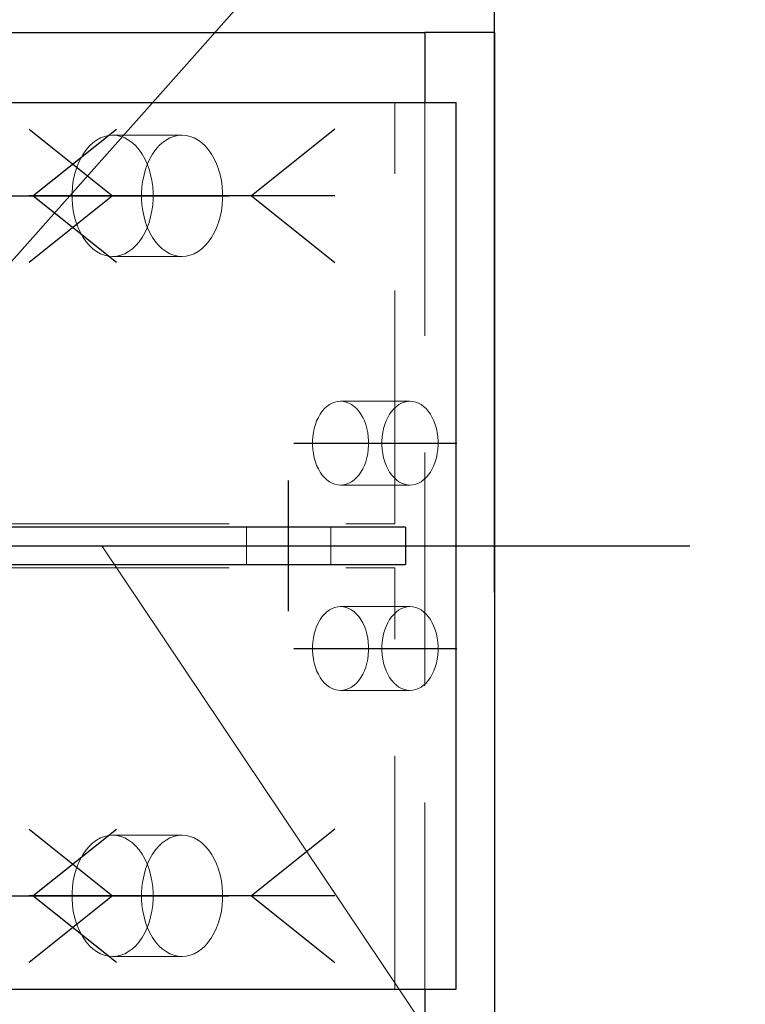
# Model space of a CAD drawing. Header units: millimetres. Extents: x 3528 to 4122, y 12044 to 12491.
# Tile 25 of 58: x 3940 to 3948, y 12072 to 12082. Entities that reach past the tile are written whole.
import ezdxf

# ---------------------------------------------------------------- set-up
doc = ezdxf.new("R2010")
doc.units = ezdxf.units.MM
doc.header["$LTSCALE"] = 10
doc.linetypes.add('HIDDEN', pattern=[0.375, 0.25, -0.125])
doc.linetypes.add('MITTE', pattern=[2, 1.25, -0.25, 0.25, -0.25])
doc.layers.get('Defpoints').update_dxf_attribs({"color": 1})
for name, color, linetype in [('PS_BOLT', 4, 'Continuous'), ('PS_MID', 5, 'MITTE'), ('PS_SHAPE', 3, 'Continuous')]:
    doc.layers.add(name, color=color, linetype=linetype)
for name, color, linetype, lineweight in [('PS_DIM', 4, 'Continuous', 13), ('PS_Hidden', 2, 'HIDDEN', 9), ('PS_Pos', 1, 'Continuous', 15), ('PS_SOLID', 7, 'Continuous', 30)]:
    doc.layers.add(name, color=color, linetype=linetype, lineweight=lineweight)
doc.styles.add('simplex', font='simplex.shx', dxfattribs={"width": 0.75})
doc.dimstyles.new('1_20_GŁ_DS1-LS20', dxfattribs={"dimtxt": 2, "dimasz": 2, "dimexe": 2, "dimexo": 5, "dimgap": 1, "dimtad": 1, "dimjust": 4, "dimdec": 0, "dimlfac": 20, "dimtxsty": 'simplex', "dimblk1": 'NONE', "dimsah": 1, "dimcen": 2, "dimclrd": 256, "dimclre": 256, "dimclrt": 4, "dimadec": 1, "dimazin": 0, "dimtfac": 1, "dimtdec": 0, "dimtmove": 2, "dimatfit": 3, "dimfxl": 1, "dimarcsym": 0})
doc.dimstyles.new('1_20_PRZ', dxfattribs={"dimtxt": 2, "dimasz": 1, "dimexe": 2, "dimexo": 5, "dimgap": 1, "dimtad": 1, "dimdec": 0, "dimlfac": 20, "dimtxsty": 'simplex', "dimblk": 'dimznak', "dimcen": 2, "dimse1": 1, "dimse2": 1, "dimclrd": 256, "dimclrt": 4, "dimadec": 1, "dimazin": 0, "dimtfac": 1, "dimtdec": 0, "dimtix": 1, "dimtmove": 2, "dimatfit": 3, "dimldrblk": 'dim-grot', "dimfxl": 1, "dimarcsym": 0})

# ---------------------------------------------------------------- blocks, each defined once
blk = doc.blocks.new('dimznak')
at = {"color": 0}
for points in [[(0, 2), (0, -2)], [(-2, 0), (2, 0)]]:
    blk.add_lwpolyline(points, dxfattribs=at)
at = {"color": 2}
blk.add_lwpolyline([(1, 1), (-1, -1)], dxfattribs=at)
blk = doc.blocks.new('*D114')
at = {"layer": 'Defpoints', "color": 0, "transparency": 16777216}
for p in [(3937.719, 12073.369), (3954.543, 12073.369), (3940.16, 12071.869)]:
    blk.add_point(p, dxfattribs=at)
at = {"layer": 'PS_DIM', "lineweight": -2, "transparency": 16777216}
for p, q in [((3954.543, 12074.369), (3954.543, 12075.369)), ((3954.543, 12071.869), (3954.543, 12073.369)), ((3954.543, 12070.869), (3954.543, 12069.869))]:
    blk.add_line(p, q, dxfattribs=at)
for p, rotation in [((3954.543, 12073.369), 270), ((3954.543, 12071.869), 90)]:
    blk.add_blockref('dimznak', p, dxfattribs=dict(at, rotation=rotation))
at = {"layer": 'PS_DIM', "color": 4, "transparency": 16777216, "insert": (3952.543, 12070.124), "char_height": 2, "attachment_point": 5, "rotation": 90, "style": 'simplex'}
blk.add_mtext('30', dxfattribs=at)
blk = doc.blocks.new('dim-grot')
blk.add_hatch(color=256).paths.add_polyline_path([(0, 0), (-2, 0.5), (-2, -0.5)])
blk.add_lwpolyline([(0, 0), (-2, 0.5), (-2, -0.5), (0, 0)])
blk = doc.blocks.new('*D115')
at = {"layer": 'Defpoints', "color": 0, "transparency": 16777216}
for p in [(3937.719, 12076.419), (3954.543, 12076.419), (3937.719, 12073.369)]:
    blk.add_point(p, dxfattribs=at)
at = {"layer": 'PS_DIM', "lineweight": -2, "transparency": 16777216}
for p, q in [((3954.543, 12077.419), (3954.543, 12078.419)), ((3954.543, 12073.369), (3954.543, 12076.419)), ((3954.543, 12072.369), (3954.543, 12071.369))]:
    blk.add_line(p, q, dxfattribs=at)
for p, rotation in [((3954.543, 12076.419), 270), ((3954.543, 12073.369), 90)]:
    blk.add_blockref('dimznak', p, dxfattribs=dict(at, rotation=rotation))
at = {"layer": 'PS_DIM', "color": 4, "transparency": 16777216, "insert": (3952.543, 12074.894), "char_height": 2, "attachment_point": 5, "rotation": 90, "style": 'simplex'}
blk.add_mtext('61', dxfattribs=at)
blk = doc.blocks.new('*D116')
at = {"layer": 'Defpoints', "color": 0, "transparency": 16777216}
for p in [(3937.719, 12076.819), (3954.543, 12076.819), (3937.719, 12076.419)]:
    blk.add_point(p, dxfattribs=at)
at = {"layer": 'PS_DIM', "lineweight": -2, "transparency": 16777216}
for p, q in [((3954.543, 12077.819), (3954.543, 12078.819)), ((3954.543, 12076.419), (3954.543, 12076.819)), ((3954.543, 12075.419), (3954.543, 12074.419))]:
    blk.add_line(p, q, dxfattribs=at)
for p, rotation in [((3954.543, 12076.819), 270), ((3954.543, 12076.419), 90)]:
    blk.add_blockref('dimznak', p, dxfattribs=dict(at, rotation=rotation))
at = {"layer": 'PS_DIM', "color": 4, "transparency": 16777216, "insert": (3950.398, 12076.619), "char_height": 2, "attachment_point": 5, "rotation": 90, "style": 'simplex'}
blk.add_mtext('8', dxfattribs=at)
blk = doc.blocks.new('*D117')
at = {"layer": 'Defpoints', "color": 0, "transparency": 16777216}
for p in [(3937.719, 12079.869), (3954.543, 12079.869), (3937.719, 12076.819)]:
    blk.add_point(p, dxfattribs=at)
at = {"layer": 'PS_DIM', "lineweight": -2, "transparency": 16777216}
for p, q in [((3954.543, 12080.869), (3954.543, 12081.869)), ((3954.543, 12076.819), (3954.543, 12079.869)), ((3954.543, 12075.819), (3954.543, 12074.819))]:
    blk.add_line(p, q, dxfattribs=at)
for p, rotation in [((3954.543, 12079.869), 270), ((3954.543, 12076.819), 90)]:
    blk.add_blockref('dimznak', p, dxfattribs=dict(at, rotation=rotation))
at = {"layer": 'PS_DIM', "color": 4, "transparency": 16777216, "insert": (3952.543, 12078.344), "char_height": 2, "attachment_point": 5, "rotation": 90, "style": 'simplex'}
blk.add_mtext('61', dxfattribs=at)
blk = doc.blocks.new('*D118')
at = {"layer": 'Defpoints', "color": 0, "transparency": 16777216}
for p in [(3937.82, 12081.369), (3954.543, 12081.369), (3937.719, 12079.869)]:
    blk.add_point(p, dxfattribs=at)
at = {"layer": 'PS_DIM', "lineweight": -2, "transparency": 16777216}
for p, q in [((3954.543, 12082.369), (3954.543, 12083.369)), ((3954.543, 12079.869), (3954.543, 12081.369)), ((3954.543, 12078.869), (3954.543, 12077.869))]:
    blk.add_line(p, q, dxfattribs=at)
for p, rotation in [((3954.543, 12081.369), 270), ((3954.543, 12079.869), 90)]:
    blk.add_blockref('dimznak', p, dxfattribs=dict(at, rotation=rotation))
at = {"layer": 'PS_DIM', "color": 4, "transparency": 16777216, "insert": (3952.543, 12083.23), "char_height": 2, "attachment_point": 5, "rotation": 90, "style": 'simplex'}
blk.add_mtext('30', dxfattribs=at)
blk = doc.blocks.new('*D151')
at = {"layer": 'Defpoints', "color": 0, "transparency": 16777216}
for p in [(3945.171, 12096.08), (3585.581, 12071.869), (3945.171, 12071.119)]:
    blk.add_point(p, dxfattribs=at)
at = {"layer": 'PS_DIM', "lineweight": -2, "transparency": 16777216}
for p, q in [((3585.581, 12076.869), (3585.581, 12098.08)), ((3945.171, 12076.119), (3945.171, 12098.08)), ((3585.581, 12096.08), (3943.171, 12096.08))]:
    blk.add_line(p, q, dxfattribs=at)
at = {"layer": 'PS_DIM', "transparency": 16777216}
blk.add_solid([(3943.171, 12096.413), (3943.171, 12095.747), (3945.171, 12096.08)], dxfattribs=at)
at = {"layer": 'PS_DIM', "color": 4, "transparency": 16777216, "insert": (3943.151, 12091.846), "char_height": 2, "attachment_point": 5, "rotation": 90, "style": 'simplex'}
blk.add_mtext('14882', dxfattribs=at)
blk = doc.blocks.new('_None')
blk = doc.blocks.new('*X447')
at = {"layer": 'PS_Hidden', "color": 2, "linetype": 'HIDDEN'}
for p, q in [((3944.105, 12076.854), (3944.105, 12081.369)), ((3944.427, 12081.369), (3944.427, 12071.869)), ((3940.955, 12080.99), (3940.997, 12081.006)), ((3940.997, 12081.006), (3941.041, 12081.016)), ((3941.041, 12081.016), (3941.085, 12081.019)), ((3941.085, 12081.019), (3941.129, 12081.016)), ((3941.828, 12081.019), (3941.085, 12081.019)), ((3941.129, 12081.016), (3941.172, 12081.006)), ((3941.172, 12081.006), (3941.215, 12080.99)), ((3941.741, 12081.006), (3941.698, 12080.99)), ((3941.784, 12081.016), (3941.741, 12081.006)), ((3941.828, 12081.019), (3941.784, 12081.016)), ((3941.872, 12081.016), (3941.828, 12081.019)), ((3941.916, 12081.006), (3941.872, 12081.016)), ((3941.958, 12080.99), (3941.916, 12081.006)), ((3940.802, 12080.863), (3940.836, 12080.903)), ((3940.836, 12080.903), (3940.874, 12080.938)), ((3940.874, 12080.938), (3940.913, 12080.967)), ((3940.913, 12080.967), (3940.955, 12080.99)), ((3941.215, 12080.99), (3941.256, 12080.967)), ((3941.256, 12080.967), (3941.296, 12080.938)), ((3941.296, 12080.938), (3941.333, 12080.903)), ((3941.333, 12080.903), (3941.368, 12080.863)), ((3941.58, 12080.903), (3941.545, 12080.863)), ((3941.617, 12080.938), (3941.58, 12080.903)), ((3941.657, 12080.967), (3941.617, 12080.938)), ((3941.698, 12080.99), (3941.657, 12080.967)), ((3942, 12080.967), (3941.958, 12080.99)), ((3942.039, 12080.938), (3942, 12080.967)), ((3942.077, 12080.903), (3942.039, 12080.938)), ((3942.111, 12080.863), (3942.077, 12080.903)), ((3940.741, 12080.767), (3940.77, 12080.817)), ((3940.77, 12080.817), (3940.802, 12080.863)), ((3941.368, 12080.863), (3941.4, 12080.817)), ((3941.4, 12080.817), (3941.428, 12080.767)), ((3941.513, 12080.817), (3941.485, 12080.767)), ((3941.545, 12080.863), (3941.513, 12080.817)), ((3942.143, 12080.817), (3942.111, 12080.863)), ((3942.172, 12080.767), (3942.143, 12080.817)), ((3940.695, 12080.656), (3940.716, 12080.713)), ((3940.716, 12080.713), (3940.741, 12080.767)), ((3941.428, 12080.767), (3941.453, 12080.713)), ((3941.46, 12080.713), (3941.438, 12080.656)), ((3941.453, 12080.713), (3941.475, 12080.656)), ((3941.485, 12080.767), (3941.46, 12080.713)), ((3942.197, 12080.713), (3942.172, 12080.767)), ((3942.218, 12080.656), (3942.197, 12080.713)), ((3940.664, 12080.532), (3940.677, 12080.595)), ((3940.677, 12080.595), (3940.695, 12080.656)), ((3941.421, 12080.595), (3941.408, 12080.532)), ((3941.438, 12080.656), (3941.421, 12080.595)), ((3941.475, 12080.656), (3941.492, 12080.595)), ((3941.492, 12080.595), (3941.505, 12080.532)), ((3942.236, 12080.595), (3942.218, 12080.656)), ((3942.249, 12080.532), (3942.236, 12080.595)), ((3940.655, 12080.468), (3940.664, 12080.532)), ((3941.408, 12080.532), (3941.399, 12080.468)), ((3941.505, 12080.532), (3941.514, 12080.468)), ((3942.258, 12080.468), (3942.249, 12080.532)), ((3940.651, 12080.402), (3940.655, 12080.468)), ((3940.651, 12080.337), (3940.651, 12080.402)), ((3941.399, 12080.468), (3941.394, 12080.402)), ((3941.394, 12080.402), (3941.394, 12080.337)), ((3941.514, 12080.468), (3941.519, 12080.402)), ((3941.519, 12080.402), (3941.519, 12080.337)), ((3942.262, 12080.402), (3942.258, 12080.468)), ((3942.262, 12080.337), (3942.262, 12080.402)), ((3940.655, 12080.271), (3940.651, 12080.337)), ((3940.664, 12080.207), (3940.655, 12080.271)), ((3941.394, 12080.337), (3941.399, 12080.271)), ((3941.399, 12080.271), (3941.408, 12080.207)), ((3941.514, 12080.271), (3941.505, 12080.207)), ((3941.519, 12080.337), (3941.514, 12080.271)), ((3942.249, 12080.207), (3942.258, 12080.271)), ((3942.258, 12080.271), (3942.262, 12080.337)), ((3940.677, 12080.144), (3940.664, 12080.207)), ((3941.408, 12080.207), (3941.421, 12080.144)), ((3941.505, 12080.207), (3941.492, 12080.144)), ((3942.236, 12080.144), (3942.249, 12080.207)), ((3940.695, 12080.083), (3940.677, 12080.144)), ((3940.716, 12080.026), (3940.695, 12080.083)), ((3941.421, 12080.144), (3941.438, 12080.083)), ((3941.438, 12080.083), (3941.46, 12080.026)), ((3941.475, 12080.083), (3941.453, 12080.026)), ((3941.492, 12080.144), (3941.475, 12080.083)), ((3942.197, 12080.026), (3942.218, 12080.083)), ((3942.218, 12080.083), (3942.236, 12080.144)), ((3940.741, 12079.972), (3940.716, 12080.026)), ((3940.77, 12079.922), (3940.741, 12079.972)), ((3941.428, 12079.972), (3941.4, 12079.922)), ((3941.453, 12080.026), (3941.428, 12079.972)), ((3941.46, 12080.026), (3941.485, 12079.972)), ((3941.485, 12079.972), (3941.513, 12079.922)), ((3942.143, 12079.922), (3942.172, 12079.972)), ((3942.172, 12079.972), (3942.197, 12080.026)), ((3940.802, 12079.876), (3940.77, 12079.922)), ((3940.836, 12079.836), (3940.802, 12079.876)), ((3941.368, 12079.876), (3941.333, 12079.836)), ((3941.4, 12079.922), (3941.368, 12079.876)), ((3941.513, 12079.922), (3941.545, 12079.876)), ((3941.545, 12079.876), (3941.58, 12079.836)), ((3942.077, 12079.836), (3942.111, 12079.876)), ((3942.111, 12079.876), (3942.143, 12079.922)), ((3940.874, 12079.801), (3940.836, 12079.836)), ((3940.913, 12079.772), (3940.874, 12079.801)), ((3940.955, 12079.749), (3940.913, 12079.772)), ((3940.997, 12079.733), (3940.955, 12079.749)), ((3941.041, 12079.723), (3940.997, 12079.733)), ((3941.172, 12079.733), (3941.129, 12079.723)), ((3941.215, 12079.749), (3941.172, 12079.733)), ((3941.256, 12079.772), (3941.215, 12079.749)), ((3941.296, 12079.801), (3941.256, 12079.772)), ((3941.333, 12079.836), (3941.296, 12079.801)), ((3941.58, 12079.836), (3941.617, 12079.801)), ((3941.617, 12079.801), (3941.657, 12079.772)), ((3941.657, 12079.772), (3941.698, 12079.749)), ((3941.698, 12079.749), (3941.741, 12079.733)), ((3941.741, 12079.733), (3941.784, 12079.723)), ((3941.872, 12079.723), (3941.916, 12079.733)), ((3941.916, 12079.733), (3941.958, 12079.749)), ((3941.958, 12079.749), (3942, 12079.772)), ((3942, 12079.772), (3942.039, 12079.801)), ((3942.039, 12079.801), (3942.077, 12079.836)), ((3941.085, 12079.719), (3941.041, 12079.723)), ((3941.129, 12079.723), (3941.085, 12079.719)), ((3941.828, 12079.719), (3941.085, 12079.719)), ((3941.784, 12079.723), (3941.828, 12079.719)), ((3941.828, 12079.719), (3941.872, 12079.723)), ((3943.406, 12078.133), (3943.435, 12078.149)), ((3943.435, 12078.149), (3943.464, 12078.16)), ((3943.464, 12078.16), (3943.494, 12078.167)), ((3943.494, 12078.167), (3943.525, 12078.169)), ((3943.525, 12078.169), (3943.555, 12078.167)), ((3944.268, 12078.169), (3943.525, 12078.169)), ((3943.555, 12078.167), (3943.585, 12078.16)), ((3943.585, 12078.16), (3943.615, 12078.149)), ((3943.615, 12078.149), (3943.643, 12078.133)), ((3944.178, 12078.149), (3944.15, 12078.133)), ((3944.208, 12078.16), (3944.178, 12078.149)), ((3944.238, 12078.167), (3944.208, 12078.16)), ((3944.268, 12078.169), (3944.238, 12078.167)), ((3944.299, 12078.167), (3944.268, 12078.169)), ((3944.329, 12078.16), (3944.299, 12078.167)), ((3944.359, 12078.149), (3944.329, 12078.16)), ((3944.387, 12078.133), (3944.359, 12078.149)), ((3943.307, 12078.029), (3943.329, 12078.061)), ((3943.329, 12078.061), (3943.353, 12078.089)), ((3943.353, 12078.089), (3943.379, 12078.113)), ((3943.379, 12078.113), (3943.406, 12078.133)), ((3943.643, 12078.133), (3943.671, 12078.113)), ((3943.671, 12078.113), (3943.697, 12078.089)), ((3943.697, 12078.089), (3943.721, 12078.061)), ((3943.721, 12078.061), (3943.743, 12078.029)), ((3944.073, 12078.061), (3944.05, 12078.029)), ((3944.097, 12078.089), (3944.073, 12078.061)), ((3944.122, 12078.113), (3944.097, 12078.089)), ((3944.15, 12078.133), (3944.122, 12078.113)), ((3944.414, 12078.113), (3944.387, 12078.133)), ((3944.44, 12078.089), (3944.414, 12078.113)), ((3944.464, 12078.061), (3944.44, 12078.089)), ((3944.487, 12078.029), (3944.464, 12078.061)), ((3943.255, 12077.918), (3943.269, 12077.957)), ((3943.269, 12077.957), (3943.287, 12077.995)), ((3943.287, 12077.995), (3943.307, 12078.029)), ((3943.743, 12078.029), (3943.763, 12077.995)), ((3943.763, 12077.995), (3943.78, 12077.957)), ((3943.78, 12077.957), (3943.795, 12077.918)), ((3944.013, 12077.957), (3943.998, 12077.918)), ((3944.031, 12077.995), (3944.013, 12077.957)), ((3944.05, 12078.029), (3944.031, 12077.995)), ((3944.506, 12077.995), (3944.487, 12078.029)), ((3944.524, 12077.957), (3944.506, 12077.995)), ((3944.539, 12077.918), (3944.524, 12077.957)), ((3943.227, 12077.788), (3943.234, 12077.832)), ((3943.234, 12077.832), (3943.243, 12077.876)), ((3943.243, 12077.876), (3943.255, 12077.918)), ((3943.795, 12077.918), (3943.807, 12077.876)), ((3943.807, 12077.876), (3943.816, 12077.832)), ((3943.816, 12077.832), (3943.822, 12077.788)), ((3943.977, 12077.832), (3943.971, 12077.788)), ((3943.986, 12077.876), (3943.977, 12077.832)), ((3943.998, 12077.918), (3943.986, 12077.876)), ((3944.551, 12077.876), (3944.539, 12077.918)), ((3944.56, 12077.832), (3944.551, 12077.876)), ((3944.566, 12077.788), (3944.56, 12077.832)), ((3943.224, 12077.742), (3943.227, 12077.788)), ((3943.224, 12077.697), (3943.224, 12077.742)), ((3943.822, 12077.788), (3943.825, 12077.742)), ((3943.825, 12077.742), (3943.825, 12077.697)), ((3943.971, 12077.788), (3943.968, 12077.742)), ((3943.968, 12077.742), (3943.968, 12077.697)), ((3944.569, 12077.742), (3944.566, 12077.788)), ((3944.569, 12077.697), (3944.569, 12077.742)), ((3943.227, 12077.651), (3943.224, 12077.697)), ((3943.234, 12077.607), (3943.227, 12077.651)), ((3943.822, 12077.651), (3943.816, 12077.607)), ((3943.825, 12077.697), (3943.822, 12077.651)), ((3943.968, 12077.697), (3943.971, 12077.651)), ((3943.971, 12077.651), (3943.977, 12077.607)), ((3944.56, 12077.607), (3944.566, 12077.651)), ((3944.566, 12077.651), (3944.569, 12077.697)), ((3943.243, 12077.563), (3943.234, 12077.607)), ((3943.255, 12077.521), (3943.243, 12077.563)), ((3943.269, 12077.481), (3943.255, 12077.521)), ((3943.795, 12077.521), (3943.78, 12077.481)), ((3943.807, 12077.563), (3943.795, 12077.521)), ((3943.816, 12077.607), (3943.807, 12077.563)), ((3943.977, 12077.607), (3943.986, 12077.563)), ((3943.986, 12077.563), (3943.998, 12077.521)), ((3943.998, 12077.521), (3944.013, 12077.481)), ((3944.524, 12077.481), (3944.539, 12077.521)), ((3944.539, 12077.521), (3944.551, 12077.563)), ((3944.551, 12077.563), (3944.56, 12077.607)), ((3943.287, 12077.444), (3943.269, 12077.481)), ((3943.307, 12077.409), (3943.287, 12077.444)), ((3943.763, 12077.444), (3943.743, 12077.409)), ((3943.78, 12077.481), (3943.763, 12077.444)), ((3944.013, 12077.481), (3944.031, 12077.444)), ((3944.031, 12077.444), (3944.05, 12077.409)), ((3944.487, 12077.409), (3944.506, 12077.444)), ((3944.506, 12077.444), (3944.524, 12077.481)), ((3943.329, 12077.378), (3943.307, 12077.409)), ((3943.353, 12077.35), (3943.329, 12077.378)), ((3943.379, 12077.326), (3943.353, 12077.35)), ((3943.406, 12077.306), (3943.379, 12077.326)), ((3943.435, 12077.29), (3943.406, 12077.306)), ((3943.643, 12077.306), (3943.615, 12077.29)), ((3943.671, 12077.326), (3943.643, 12077.306)), ((3943.697, 12077.35), (3943.671, 12077.326)), ((3943.721, 12077.378), (3943.697, 12077.35)), ((3943.743, 12077.409), (3943.721, 12077.378)), ((3944.05, 12077.409), (3944.073, 12077.378)), ((3944.073, 12077.378), (3944.097, 12077.35)), ((3944.097, 12077.35), (3944.122, 12077.326)), ((3944.122, 12077.326), (3944.15, 12077.306)), ((3944.15, 12077.306), (3944.178, 12077.29)), ((3944.359, 12077.29), (3944.387, 12077.306)), ((3944.387, 12077.306), (3944.414, 12077.326)), ((3944.414, 12077.326), (3944.44, 12077.35)), ((3944.44, 12077.35), (3944.464, 12077.378)), ((3944.464, 12077.378), (3944.487, 12077.409)), ((3943.464, 12077.279), (3943.435, 12077.29)), ((3943.494, 12077.272), (3943.464, 12077.279)), ((3943.525, 12077.269), (3943.494, 12077.272)), ((3943.555, 12077.272), (3943.525, 12077.269)), ((3944.268, 12077.269), (3943.525, 12077.269)), ((3943.585, 12077.279), (3943.555, 12077.272)), ((3943.615, 12077.29), (3943.585, 12077.279)), ((3944.178, 12077.29), (3944.208, 12077.279)), ((3944.208, 12077.279), (3944.238, 12077.272)), ((3944.238, 12077.272), (3944.268, 12077.269)), ((3944.268, 12077.269), (3944.299, 12077.272)), ((3944.299, 12077.272), (3944.329, 12077.279)), ((3944.329, 12077.279), (3944.359, 12077.29)), ((3699.831, 12076.854), (3944.105, 12076.854)), ((3942.519, 12076.819), (3942.519, 12076.419)), ((3943.419, 12076.819), (3943.419, 12076.419)), ((3699.831, 12076.384), (3944.105, 12076.384)), ((3944.105, 12071.869), (3944.105, 12076.384)), ((3943.406, 12075.933), (3943.435, 12075.949)), ((3943.435, 12075.949), (3943.464, 12075.96)), ((3943.464, 12075.96), (3943.494, 12075.967)), ((3943.494, 12075.967), (3943.525, 12075.969)), ((3943.525, 12075.969), (3943.555, 12075.967)), ((3944.268, 12075.969), (3943.525, 12075.969)), ((3943.555, 12075.967), (3943.585, 12075.96)), ((3943.585, 12075.96), (3943.615, 12075.949)), ((3943.615, 12075.949), (3943.643, 12075.933)), ((3944.178, 12075.949), (3944.15, 12075.933)), ((3944.208, 12075.96), (3944.178, 12075.949)), ((3944.238, 12075.967), (3944.208, 12075.96)), ((3944.268, 12075.969), (3944.238, 12075.967)), ((3944.299, 12075.967), (3944.268, 12075.969)), ((3944.329, 12075.96), (3944.299, 12075.967)), ((3944.359, 12075.949), (3944.329, 12075.96)), ((3944.387, 12075.933), (3944.359, 12075.949)), ((3943.287, 12075.795), (3943.307, 12075.829)), ((3943.307, 12075.829), (3943.329, 12075.861)), ((3943.329, 12075.861), (3943.353, 12075.889)), ((3943.353, 12075.889), (3943.379, 12075.913)), ((3943.379, 12075.913), (3943.406, 12075.933)), ((3943.643, 12075.933), (3943.671, 12075.913)), ((3943.671, 12075.913), (3943.697, 12075.889)), ((3943.697, 12075.889), (3943.721, 12075.861)), ((3943.721, 12075.861), (3943.743, 12075.829)), ((3943.743, 12075.829), (3943.763, 12075.795)), ((3944.05, 12075.829), (3944.031, 12075.795)), ((3944.073, 12075.861), (3944.05, 12075.829)), ((3944.097, 12075.889), (3944.073, 12075.861)), ((3944.122, 12075.913), (3944.097, 12075.889)), ((3944.15, 12075.933), (3944.122, 12075.913)), ((3944.414, 12075.913), (3944.387, 12075.933)), ((3944.44, 12075.889), (3944.414, 12075.913)), ((3944.464, 12075.861), (3944.44, 12075.889)), ((3944.487, 12075.829), (3944.464, 12075.861)), ((3944.506, 12075.795), (3944.487, 12075.829)), ((3943.255, 12075.718), (3943.269, 12075.757)), ((3943.269, 12075.757), (3943.287, 12075.795)), ((3943.763, 12075.795), (3943.78, 12075.757)), ((3943.78, 12075.757), (3943.795, 12075.718)), ((3944.013, 12075.757), (3943.998, 12075.718)), ((3944.031, 12075.795), (3944.013, 12075.757)), ((3944.524, 12075.757), (3944.506, 12075.795)), ((3944.539, 12075.718), (3944.524, 12075.757)), ((3943.227, 12075.588), (3943.234, 12075.632)), ((3943.234, 12075.632), (3943.243, 12075.676)), ((3943.243, 12075.676), (3943.255, 12075.718)), ((3943.795, 12075.718), (3943.807, 12075.676)), ((3943.807, 12075.676), (3943.816, 12075.632)), ((3943.816, 12075.632), (3943.822, 12075.588)), ((3943.977, 12075.632), (3943.971, 12075.588)), ((3943.986, 12075.676), (3943.977, 12075.632)), ((3943.998, 12075.718), (3943.986, 12075.676)), ((3944.551, 12075.676), (3944.539, 12075.718)), ((3944.56, 12075.632), (3944.551, 12075.676)), ((3944.566, 12075.588), (3944.56, 12075.632)), ((3943.224, 12075.542), (3943.227, 12075.588)), ((3943.224, 12075.497), (3943.224, 12075.542)), ((3943.822, 12075.588), (3943.825, 12075.542)), ((3943.825, 12075.542), (3943.825, 12075.497)), ((3943.971, 12075.588), (3943.968, 12075.542)), ((3943.968, 12075.542), (3943.968, 12075.497)), ((3944.569, 12075.542), (3944.566, 12075.588)), ((3944.569, 12075.497), (3944.569, 12075.542)), ((3943.227, 12075.451), (3943.224, 12075.497)), ((3943.234, 12075.407), (3943.227, 12075.451)), ((3943.243, 12075.363), (3943.234, 12075.407)), ((3943.816, 12075.407), (3943.807, 12075.363)), ((3943.822, 12075.451), (3943.816, 12075.407)), ((3943.825, 12075.497), (3943.822, 12075.451)), ((3943.968, 12075.497), (3943.971, 12075.451)), ((3943.971, 12075.451), (3943.977, 12075.407)), ((3943.977, 12075.407), (3943.986, 12075.363)), ((3944.551, 12075.363), (3944.56, 12075.407)), ((3944.56, 12075.407), (3944.566, 12075.451)), ((3944.566, 12075.451), (3944.569, 12075.497)), ((3943.255, 12075.321), (3943.243, 12075.363)), ((3943.269, 12075.281), (3943.255, 12075.321)), ((3943.795, 12075.321), (3943.78, 12075.281)), ((3943.807, 12075.363), (3943.795, 12075.321)), ((3943.986, 12075.363), (3943.998, 12075.321)), ((3943.998, 12075.321), (3944.013, 12075.281)), ((3944.524, 12075.281), (3944.539, 12075.321)), ((3944.539, 12075.321), (3944.551, 12075.363)), ((3943.287, 12075.244), (3943.269, 12075.281)), ((3943.307, 12075.209), (3943.287, 12075.244)), ((3943.329, 12075.178), (3943.307, 12075.209)), ((3943.743, 12075.209), (3943.721, 12075.178)), ((3943.763, 12075.244), (3943.743, 12075.209)), ((3943.78, 12075.281), (3943.763, 12075.244)), ((3944.013, 12075.281), (3944.031, 12075.244)), ((3944.031, 12075.244), (3944.05, 12075.209)), ((3944.05, 12075.209), (3944.073, 12075.178)), ((3944.464, 12075.178), (3944.487, 12075.209)), ((3944.487, 12075.209), (3944.506, 12075.244)), ((3944.506, 12075.244), (3944.524, 12075.281)), ((3943.353, 12075.15), (3943.329, 12075.178)), ((3943.379, 12075.126), (3943.353, 12075.15)), ((3943.406, 12075.106), (3943.379, 12075.126)), ((3943.435, 12075.09), (3943.406, 12075.106)), ((3943.464, 12075.079), (3943.435, 12075.09)), ((3943.615, 12075.09), (3943.585, 12075.079)), ((3943.643, 12075.106), (3943.615, 12075.09)), ((3943.671, 12075.126), (3943.643, 12075.106)), ((3943.697, 12075.15), (3943.671, 12075.126)), ((3943.721, 12075.178), (3943.697, 12075.15)), ((3944.073, 12075.178), (3944.097, 12075.15)), ((3944.097, 12075.15), (3944.122, 12075.126)), ((3944.122, 12075.126), (3944.15, 12075.106)), ((3944.15, 12075.106), (3944.178, 12075.09)), ((3944.178, 12075.09), (3944.208, 12075.079)), ((3944.329, 12075.079), (3944.359, 12075.09)), ((3944.359, 12075.09), (3944.387, 12075.106)), ((3944.387, 12075.106), (3944.414, 12075.126)), ((3944.414, 12075.126), (3944.44, 12075.15)), ((3944.44, 12075.15), (3944.464, 12075.178)), ((3943.494, 12075.072), (3943.464, 12075.079)), ((3943.525, 12075.069), (3943.494, 12075.072)), ((3943.555, 12075.072), (3943.525, 12075.069)), ((3944.268, 12075.069), (3943.525, 12075.069)), ((3943.585, 12075.079), (3943.555, 12075.072)), ((3944.208, 12075.079), (3944.238, 12075.072)), ((3944.238, 12075.072), (3944.268, 12075.069)), ((3944.268, 12075.069), (3944.299, 12075.072)), ((3944.299, 12075.072), (3944.329, 12075.079)), ((3940.997, 12073.506), (3941.041, 12073.516)), ((3941.041, 12073.516), (3941.085, 12073.519)), ((3941.085, 12073.519), (3941.129, 12073.516)), ((3941.828, 12073.519), (3941.085, 12073.519)), ((3941.129, 12073.516), (3941.172, 12073.506)), ((3941.784, 12073.516), (3941.741, 12073.506)), ((3941.828, 12073.519), (3941.784, 12073.516)), ((3941.872, 12073.516), (3941.828, 12073.519)), ((3941.916, 12073.506), (3941.872, 12073.516)), ((3940.802, 12073.363), (3940.836, 12073.403)), ((3940.836, 12073.403), (3940.874, 12073.438)), ((3940.874, 12073.438), (3940.913, 12073.467)), ((3940.913, 12073.467), (3940.955, 12073.49)), ((3940.955, 12073.49), (3940.997, 12073.506)), ((3941.172, 12073.506), (3941.215, 12073.49)), ((3941.215, 12073.49), (3941.256, 12073.467)), ((3941.256, 12073.467), (3941.296, 12073.438)), ((3941.296, 12073.438), (3941.333, 12073.403)), ((3941.333, 12073.403), (3941.368, 12073.363)), ((3941.58, 12073.403), (3941.545, 12073.363)), ((3941.617, 12073.438), (3941.58, 12073.403)), ((3941.657, 12073.467), (3941.617, 12073.438)), ((3941.698, 12073.49), (3941.657, 12073.467)), ((3941.741, 12073.506), (3941.698, 12073.49)), ((3941.958, 12073.49), (3941.916, 12073.506)), ((3942, 12073.467), (3941.958, 12073.49)), ((3942.039, 12073.438), (3942, 12073.467)), ((3942.077, 12073.403), (3942.039, 12073.438)), ((3942.111, 12073.363), (3942.077, 12073.403)), ((3940.741, 12073.267), (3940.77, 12073.317)), ((3940.77, 12073.317), (3940.802, 12073.363)), ((3941.368, 12073.363), (3941.4, 12073.317)), ((3941.4, 12073.317), (3941.428, 12073.267)), ((3941.513, 12073.317), (3941.485, 12073.267)), ((3941.545, 12073.363), (3941.513, 12073.317)), ((3942.143, 12073.317), (3942.111, 12073.363)), ((3942.172, 12073.267), (3942.143, 12073.317)), ((3940.695, 12073.156), (3940.716, 12073.213)), ((3940.716, 12073.213), (3940.741, 12073.267)), ((3941.428, 12073.267), (3941.453, 12073.213)), ((3941.46, 12073.213), (3941.438, 12073.156)), ((3941.453, 12073.213), (3941.475, 12073.156)), ((3941.485, 12073.267), (3941.46, 12073.213)), ((3942.197, 12073.213), (3942.172, 12073.267)), ((3942.218, 12073.156), (3942.197, 12073.213)), ((3940.664, 12073.032), (3940.677, 12073.095)), ((3940.677, 12073.095), (3940.695, 12073.156)), ((3941.421, 12073.095), (3941.408, 12073.032)), ((3941.438, 12073.156), (3941.421, 12073.095)), ((3941.475, 12073.156), (3941.492, 12073.095)), ((3941.492, 12073.095), (3941.505, 12073.032)), ((3942.236, 12073.095), (3942.218, 12073.156)), ((3942.249, 12073.032), (3942.236, 12073.095)), ((3940.655, 12072.968), (3940.664, 12073.032)), ((3941.408, 12073.032), (3941.399, 12072.968)), ((3941.505, 12073.032), (3941.514, 12072.968)), ((3942.258, 12072.968), (3942.249, 12073.032)), ((3940.651, 12072.902), (3940.655, 12072.968)), ((3940.651, 12072.837), (3940.651, 12072.902)), ((3941.399, 12072.968), (3941.394, 12072.902)), ((3941.394, 12072.902), (3941.394, 12072.837)), ((3941.514, 12072.968), (3941.519, 12072.902)), ((3941.519, 12072.902), (3941.519, 12072.837)), ((3942.262, 12072.902), (3942.258, 12072.968)), ((3942.262, 12072.837), (3942.262, 12072.902)), ((3940.655, 12072.771), (3940.651, 12072.837)), ((3940.664, 12072.707), (3940.655, 12072.771)), ((3941.394, 12072.837), (3941.399, 12072.771)), ((3941.399, 12072.771), (3941.408, 12072.707)), ((3941.514, 12072.771), (3941.505, 12072.707)), ((3941.519, 12072.837), (3941.514, 12072.771)), ((3942.249, 12072.707), (3942.258, 12072.771)), ((3942.258, 12072.771), (3942.262, 12072.837)), ((3940.677, 12072.644), (3940.664, 12072.707)), ((3941.408, 12072.707), (3941.421, 12072.644)), ((3941.505, 12072.707), (3941.492, 12072.644)), ((3942.236, 12072.644), (3942.249, 12072.707)), ((3940.695, 12072.583), (3940.677, 12072.644)), ((3940.716, 12072.526), (3940.695, 12072.583)), ((3941.421, 12072.644), (3941.438, 12072.583)), ((3941.438, 12072.583), (3941.46, 12072.526)), ((3941.475, 12072.583), (3941.453, 12072.526)), ((3941.492, 12072.644), (3941.475, 12072.583)), ((3942.197, 12072.526), (3942.218, 12072.583)), ((3942.218, 12072.583), (3942.236, 12072.644)), ((3940.741, 12072.472), (3940.716, 12072.526)), ((3940.77, 12072.422), (3940.741, 12072.472)), ((3941.428, 12072.472), (3941.4, 12072.422)), ((3941.453, 12072.526), (3941.428, 12072.472)), ((3941.46, 12072.526), (3941.485, 12072.472)), ((3941.485, 12072.472), (3941.513, 12072.422)), ((3942.143, 12072.422), (3942.172, 12072.472)), ((3942.172, 12072.472), (3942.197, 12072.526)), ((3940.802, 12072.376), (3940.77, 12072.422)), ((3940.836, 12072.336), (3940.802, 12072.376)), ((3941.368, 12072.376), (3941.333, 12072.336)), ((3941.4, 12072.422), (3941.368, 12072.376)), ((3941.513, 12072.422), (3941.545, 12072.376)), ((3941.545, 12072.376), (3941.58, 12072.336)), ((3942.077, 12072.336), (3942.111, 12072.376)), ((3942.111, 12072.376), (3942.143, 12072.422)), ((3940.874, 12072.301), (3940.836, 12072.336)), ((3940.913, 12072.272), (3940.874, 12072.301)), ((3940.955, 12072.249), (3940.913, 12072.272)), ((3940.997, 12072.233), (3940.955, 12072.249)), ((3941.215, 12072.249), (3941.172, 12072.233)), ((3941.256, 12072.272), (3941.215, 12072.249)), ((3941.296, 12072.301), (3941.256, 12072.272)), ((3941.333, 12072.336), (3941.296, 12072.301)), ((3941.58, 12072.336), (3941.617, 12072.301)), ((3941.617, 12072.301), (3941.657, 12072.272)), ((3941.657, 12072.272), (3941.698, 12072.249)), ((3941.698, 12072.249), (3941.741, 12072.233)), ((3941.916, 12072.233), (3941.958, 12072.249)), ((3941.958, 12072.249), (3942, 12072.272)), ((3942, 12072.272), (3942.039, 12072.301)), ((3942.039, 12072.301), (3942.077, 12072.336)), ((3941.041, 12072.223), (3940.997, 12072.233)), ((3941.085, 12072.219), (3941.041, 12072.223)), ((3941.129, 12072.223), (3941.085, 12072.219)), ((3941.828, 12072.219), (3941.085, 12072.219)), ((3941.172, 12072.233), (3941.129, 12072.223)), ((3941.741, 12072.233), (3941.784, 12072.223)), ((3941.784, 12072.223), (3941.828, 12072.219)), ((3941.828, 12072.219), (3941.872, 12072.223)), ((3941.872, 12072.223), (3941.916, 12072.233))]:
    blk.add_line(p, q, dxfattribs=at)
at = {"layer": 'PS_MID', "color": 5, "linetype": 'MITTE'}
for p, q in [((3940.585, 12080.369), (3942.328, 12080.369)), ((3943.025, 12077.719), (3944.768, 12077.719)), ((3942.969, 12075.919), (3942.969, 12077.319)), ((3699.831, 12076.619), (3947.262, 12076.619)), ((3943.025, 12075.519), (3944.768, 12075.519)), ((3940.585, 12072.869), (3942.328, 12072.869))]:
    blk.add_line(p, q, dxfattribs=at)
at = {"layer": 'PS_SOLID', "color": 7, "linetype": 'Continuous'}
for p, q in [((3937.319, 12082.119), (3944.427, 12082.119)), ((3944.427, 12082.119), (3944.427, 12081.369)), ((3945.171, 12082.119), (3944.427, 12082.119)), ((3945.171, 12082.119), (3945.171, 12071.119)), ((3699.831, 12081.369), (3944.762, 12081.369)), ((3944.762, 12071.869), (3944.762, 12081.369)), ((3944.219, 12076.819), (3937.719, 12076.819)), ((3944.219, 12076.819), (3944.219, 12076.419)), ((3937.719, 12076.419), (3944.219, 12076.419)), ((3699.831, 12071.869), (3944.762, 12071.869)), ((3944.427, 12071.869), (3944.427, 12071.119))]:
    blk.add_line(p, q, dxfattribs=at)
blk = doc.blocks.new('*X449')
at = {"color": 30, "linetype": 'Continuous'}
for p, q in [((3940.192, 12073.583), (3941.085, 12072.869)), ((3943.464, 12073.583), (3942.572, 12072.869)), ((3941.085, 12072.869), (3940.192, 12072.156)), ((3943.464, 12072.869), (3940.192, 12072.869)), ((3942.572, 12072.869), (3943.464, 12072.156))]:
    blk.add_line(p, q, dxfattribs=at)
blk = doc.blocks.new('*X452')
at = {"color": 30, "linetype": 'Continuous'}
for p, q in [((3938.745, 12072.869), (3937.852, 12073.583)), ((3940.232, 12072.869), (3941.125, 12073.583)), ((3937.852, 12072.156), (3938.745, 12072.869)), ((3937.852, 12072.869), (3941.125, 12072.869)), ((3941.125, 12072.156), (3940.232, 12072.869))]:
    blk.add_line(p, q, dxfattribs=at)
blk = doc.blocks.new('*X453')
at = {"color": 30, "linetype": 'Continuous'}
for p, q in [((3940.192, 12081.083), (3941.085, 12080.369)), ((3943.464, 12081.083), (3942.572, 12080.369)), ((3941.085, 12080.369), (3940.192, 12079.656)), ((3943.464, 12080.369), (3940.192, 12080.369)), ((3942.572, 12080.369), (3943.464, 12079.656))]:
    blk.add_line(p, q, dxfattribs=at)
blk = doc.blocks.new('*X456')
at = {"color": 30, "linetype": 'Continuous'}
for p, q in [((3938.745, 12080.369), (3937.852, 12081.083)), ((3940.232, 12080.369), (3941.125, 12081.083)), ((3937.852, 12079.656), (3938.745, 12080.369)), ((3937.852, 12080.369), (3941.125, 12080.369)), ((3941.125, 12079.656), (3940.232, 12080.369))]:
    blk.add_line(p, q, dxfattribs=at)
blk = doc.blocks.new('*X474')
at = {"color": 1}
blk.add_line((3937.519, 12076.869), (3947.132, 12087.703), dxfattribs=at)
blk = doc.blocks.new('*X475')
at = {"color": 1}
blk.add_line((3940.969, 12076.619), (3948.008, 12066.114), dxfattribs=at)

msp = doc.modelspace()

# ---------------------------------------------------------------- block references
at = {"layer": 'PS_BOLT', "color": 30}
for name in ['*X456', '*X453', '*X452', '*X449']:
    msp.add_blockref(name, (0, 0), dxfattribs=at)
at = {"layer": 'PS_Pos'}
for name in ['*X474', '*X475']:
    msp.add_blockref(name, (0, 0), dxfattribs=at)
at = {"layer": 'PS_SHAPE'}
msp.add_blockref('*X447', (0, 0), dxfattribs=at)

# ---------------------------------------------------------------- dimensions: what is measured, and where the dimension line sits
at = {"layer": 'PS_DIM'}
dim = msp.add_linear_dim(base=(3945.171, 12096.08), p1=(3585.581, 12071.869), p2=(3945.171, 12071.119), text='14882', dimstyle='1_20_GŁ_DS1-LS20', dxfattribs=at)
dim.commit()
dim.dimension.update_dxf_attribs({"geometry": '*D151', "text_midpoint": (3943.151, 12091.846), "dimtype": 128, "text_rotation": 90})
for base, p1, p2, picture, middle in [((3954.543, 12081.369), (3937.719, 12079.869), (3937.82, 12081.369), '*D118', (3952.543, 12083.23)), ((3954.543, 12076.819), (3937.719, 12076.419), (3937.719, 12076.819), '*D116', (3950.398, 12076.619)), ((3954.543, 12073.369), (3940.16, 12071.869), (3937.719, 12073.369), '*D114', (3952.543, 12070.124))]:
    dim = msp.add_linear_dim(base=base, p1=p1, p2=p2, angle=90, dimstyle='1_20_PRZ', dxfattribs=at)
    dim.commit()
    dim.dimension.update_dxf_attribs({"geometry": picture, "text_midpoint": middle, "dimtype": 128})
for base, p1, p2, picture, middle in [((3954.543, 12079.869), (3937.719, 12076.819), (3937.719, 12079.869), '*D117', (3952.543, 12078.344)), ((3954.543, 12076.419), (3937.719, 12073.369), (3937.719, 12076.419), '*D115', (3952.543, 12074.894))]:
    dim = msp.add_linear_dim(base=base, p1=p1, p2=p2, angle=90, dimstyle='1_20_PRZ', dxfattribs=at)
    dim.commit()
    dim.dimension.update_dxf_attribs({"geometry": picture, "text_midpoint": middle})

doc.saveas('drawing.dxf')
